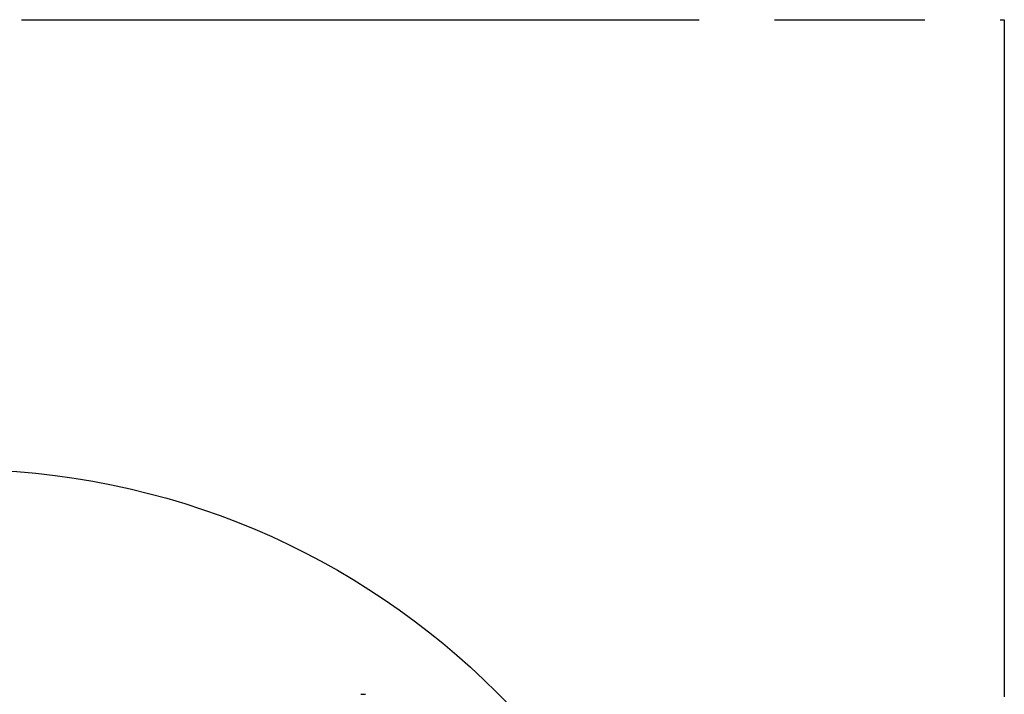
# Model space of a CAD drawing. Header units: millimetres. Extents: x 0 to 210, y 0 to 297.
# Tile 24 of 39: x 160 to 173, y 148 to 157. Entities that reach past the tile are written whole.
import ezdxf

# ---------------------------------------------------------------- set-up
doc = ezdxf.new("R2010")
doc.units = ezdxf.units.MM
doc.header["$LTSCALE"] = 19.36
doc.linetypes.add('PHANTOM', pattern=[0.8, 0.45, -0.05, 0.1, -0.05, 0.1, -0.05])
doc.layers.get('0').update_dxf_attribs({"linetype": 'CONTINUOUS'})
doc.layers.add('DEFAULT_3', color=7, linetype='PHANTOM')

msp = doc.modelspace()

# ---------------------------------------------------------------- linework, layer by layer
at = {"color": 7, "linetype": 'CONTINUOUS'}
for p, q in [((164.3492, 148.1504), (164.3865, 148.1503)), ((164.3865, 148.1503), (164.4058, 148.1503))]:
    msp.add_line(p, q, dxfattribs=at)
msp.add_circle((159.1683, 141.2447), 9.8, dxfattribs=at)
at = {"layer": 'DEFAULT_3', "color": 7, "linetype": 'PHANTOM'}
for p, q in [((36.0815, 156.8305), (172.6224, 156.8305)), ((172.6224, 156.8305), (172.6224, 88.56))]:
    msp.add_line(p, q, dxfattribs=at)

doc.saveas('drawing.dxf')
